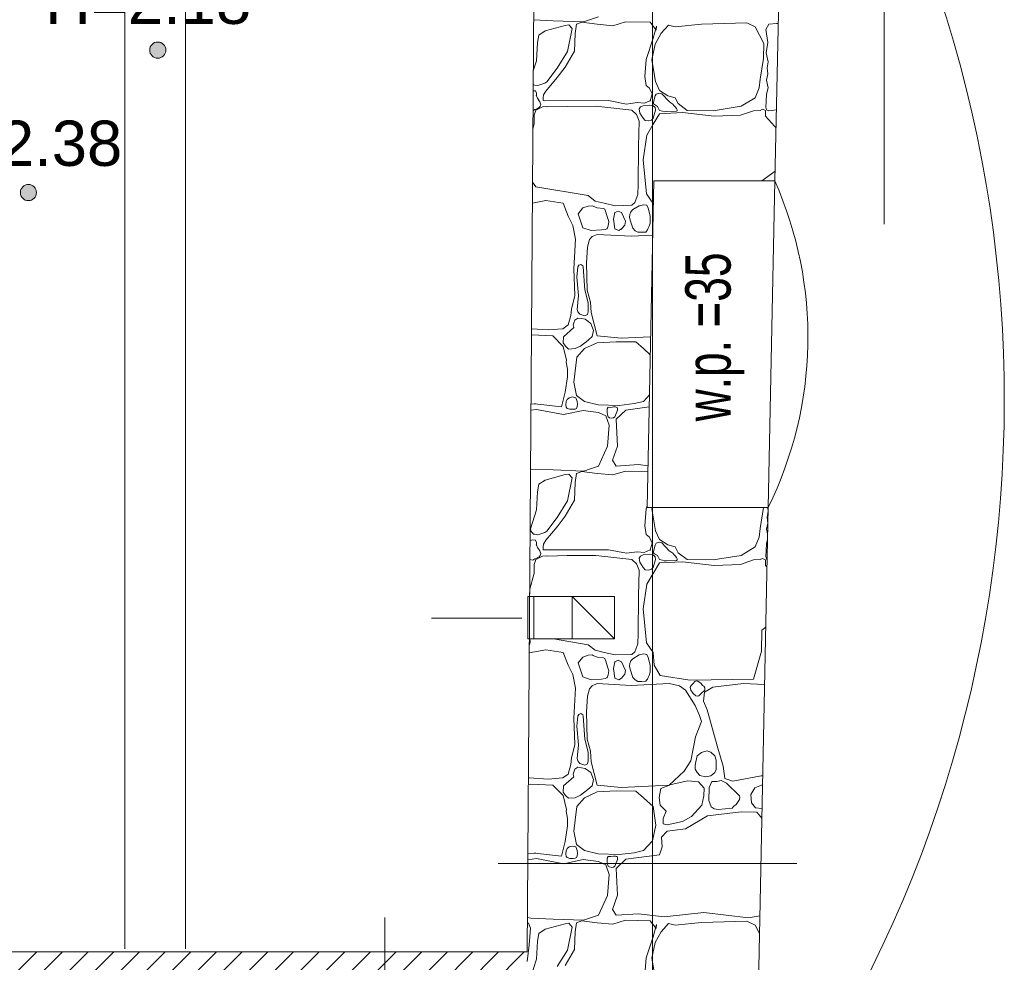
# Model space of a CAD drawing. Header units: millimetres. Extents: x -573548 to 674770, y -184010 to -47794.
# Tile 79 of 181: x 92704 to 95960, y -98193 to -95075. Entities that reach past the tile are written whole.
import ezdxf
from ezdxf.enums import TextEntityAlignment as Align

# ---------------------------------------------------------------- set-up
doc = ezdxf.new("R2010")
doc.units = ezdxf.units.MM
for name, color, linetype, lineweight in [('A.02 RZUT PIWNICY_is$0$_HATCH_Nr_pióra__18', 8, 'Continuous', 9), ('A.02 RZUT PIWNICY_is$0$A-WYSOKOSCI_Nr_pióra__7', 8, 'Continuous', 9), ('A.02 RZUT PIWNICY_is$0$DIM MALY_Nr_pióra__243', 8, 'Continuous', 9), ('A.02 RZUT PIWNICY_is$0$DIM MALY_Nr_pióra__8', 8, 'Continuous', 9), ('A.02 RZUT PIWNICY_is$0$HATCH_Nr_pióra__18', 8, 'Continuous', 9), ('A.02 RZUT PIWNICY_is$0$PARAPET_Nr_pióra__7', 8, 'Continuous', 9), ('A.02 RZUT PIWNICY_is$0$podciagi_Nr_pióra__1', 8, 'Continuous', 9), ('A.02 RZUT PIWNICY_is$0$strop_cieniej_Nr_pióra__1', 8, 'Continuous', 9), ('A.02 RZUT PIWNICY_is$0$strop_Nr_pióra__1', 8, 'Continuous', 9), ('A.02 RZUT PIWNICY_is$0$Structural - Bearing_Nr_pióra__1', 8, 'Continuous', 9), ('A.02 RZUT PIWNICY_is$0$Structural - Bearing_Nr_pióra__21', 8, 'Continuous', 9), ('A.02 RZUT PIWNICY_is$0$Structural - Grid', 8, 'Continuous', 9), ('A.02 RZUT PIWNICY_is$0$Structural - Grid_Nr_pióra__17', 8, 'Continuous', 9)]:
    doc.layers.add(name, color=color, linetype=linetype, lineweight=lineweight)
doc.styles.add('A.02 RZUT PIWNICY_is$0$STYL_AUTOMATYCZNY_1', font='arial.ttf')
doc.styles.add('A.02 RZUT PIWNICY_is$0$STYL_AUTOMATYCZNY_5', font='arial.ttf', dxfattribs={"width": 0.7})

# ---------------------------------------------------------------- blocks, each defined once
blk = doc.blocks.new('*X132')
at = {"layer": 'A.02 RZUT PIWNICY_is$0$_HATCH_Nr_pióra__18'}
for p, q in [((95188.9, -95065.8), (95138.9, -95082.3)), ((95039, -95078.1), (94974.1, -95075.6)), ((95077.8, -95093.8), (95011.7, -95111.7)), ((95138.9, -95082.3), (95039, -95078.1)), ((95090.2, -95092.2), (95077.8, -95093.8)), ((95101.9, -95104.5), (95090.2, -95092.2)), ((95115.8, -95090.1), (95111.3, -95120.2)), ((95133.2, -95083.5), (95115.8, -95090.1)), ((95183.5, -95090.1), (95133.2, -95083.5)), ((95236.4, -95095.1), (95183.5, -95090.1)), ((95277.6, -95082.3), (95236.4, -95095.1)), ((95359.4, -95083.5), (95277.6, -95082.3)), ((95379.6, -95109.5), (95359.4, -95083.5)), ((95368.9, -95136.3), (95380, -95096.3)), ((95380, -95096.3), (95379.6, -95109.5)), ((95420, -95092.6), (95396.1, -95119.8)), ((95442.3, -95098.8), (95420, -95092.6)), ((95529.4, -95089.3), (95442.3, -95098.8)), ((95678.9, -95085.6), (95529.4, -95089.3)), ((95706.5, -95098.8), (95678.9, -95085.6)), ((95735, -95153.3), (95706.5, -95098.8)), ((95751.5, -95089.7), (95741.5, -95107.2)), ((95777.5, -95087.1), (95751.5, -95089.7)), ((95782.8, -95087.7), (95777.5, -95087.1)), ((94991.1, -95125.6), (94987, -95150.8)), ((95011.7, -95111.7), (94991.1, -95125.6)), ((95085.7, -95180.5), (95101.9, -95104.5)), ((95111.3, -95120.2), (95108.8, -95178.9)), ((95396.1, -95119.8), (95376.3, -95155.7)), ((95741.5, -95107.2), (95748.2, -95150.6)), ((94987, -95150.8), (94983.7, -95210.6)), ((95346.2, -95206.5), (95368.9, -95136.3)), ((95376.3, -95155.7), (95365.1, -95207.3)), ((95733.8, -95202.8), (95735, -95153.3)), ((95748.2, -95150.6), (95742.7, -95184.8)), ((95052.2, -95235.4), (95085.7, -95180.5)), ((95108.8, -95178.9), (95078.7, -95231.7)), ((95742.7, -95184.8), (95749.4, -95214)), ((94983.7, -95210.6), (94972.9, -95244.4)), ((95078.7, -95231.7), (95052.2, -95266.4)), ((95341.2, -95263.1), (95346.2, -95206.5)), ((95365.1, -95207.3), (95376.7, -95279.6)), ((95723, -95271.7), (95733.8, -95202.8)), ((95749.4, -95214), (95746.1, -95234.2)), ((95017.2, -95280.4), (95052.2, -95235.4)), ((95345.7, -95292), (95341.2, -95263.1)), ((95748, -95254), (95744.4, -95274.7)), ((95746.1, -95234.2), (95748, -95254)), ((94972.6, -95289.7), (94973, -95290.4)), ((94973, -95290.4), (94977.7, -95291.3)), ((94977.7, -95291.3), (94986.9, -95293)), ((94986.9, -95293), (94994.5, -95290.7)), ((94994.5, -95290.7), (95010.7, -95285.1)), ((95010.7, -95285.1), (95017.2, -95280.4)), ((95052.2, -95266.4), (95013.9, -95311)), ((95357.3, -95301), (95345.7, -95292)), ((95376.7, -95279.6), (95390.7, -95308.5)), ((95719.7, -95300.6), (95723, -95271.7)), ((95744.4, -95274.7), (95750, -95300.1)), ((94980.4, -95310.1), (94972.4, -95310)), ((94983.9, -95318.3), (94980.4, -95310.1)), ((94983.3, -95326.2), (94983.9, -95318.3)), ((94986.2, -95334.4), (94983.3, -95326.2)), ((95006.4, -95323.5), (95005.5, -95334)), ((95013.9, -95311), (95006.4, -95323.5)), ((95366, -95320), (95357.3, -95301)), ((95359.4, -95342.7), (95366, -95320)), ((95375.6, -95327.1), (95370.4, -95347.7)), ((95379.3, -95320.9), (95375.6, -95327.1)), ((95389.4, -95317.3), (95379.3, -95320.9)), ((95398.1, -95320), (95389.4, -95317.3)), ((95390.7, -95308.5), (95417.6, -95326.2)), ((95422.4, -95345.5), (95398.1, -95320)), ((95417.6, -95326.2), (95442.3, -95332.8)), ((95706.5, -95332.8), (95719.7, -95300.6)), ((95744.2, -95320.7), (95742.4, -95346)), ((95750, -95300.1), (95744.2, -95320.7)), ((94994.9, -95346), (94986.2, -95334.4)), ((94992.5, -95365.5), (94995.4, -95361.1)), ((94997.4, -95356.4), (94994.9, -95346)), ((94995.4, -95361.1), (94997.4, -95356.4)), ((95005.5, -95334), (95005.4, -95342.1)), ((95005.4, -95342.1), (95009.7, -95342.7)), ((95009.7, -95342.7), (95221.1, -95342.3)), ((95084.4, -95361.7), (95020.5, -95363.4)), ((95179.8, -95361.3), (95084.4, -95361.7)), ((95298.7, -95374.5), (95179.8, -95361.3)), ((95221.1, -95342.3), (95280.9, -95353.9)), ((95280.9, -95353.9), (95316.4, -95348.9)), ((95316.4, -95348.9), (95340, -95351.4)), ((95335.8, -95359.7), (95327.3, -95363.1)), ((95356.8, -95357.5), (95335.8, -95359.7)), ((95340, -95351.4), (95359.4, -95342.7)), ((95369.3, -95359.7), (95356.8, -95357.5)), ((95375.3, -95365.3), (95369.3, -95359.7)), ((95370.4, -95347.7), (95370.7, -95352.7)), ((95370.7, -95352.7), (95373.9, -95355.6)), ((95373.9, -95355.6), (95384, -95361.7)), ((95384, -95361.7), (95390.5, -95375.1)), ((95427.5, -95349.3), (95422.4, -95345.5)), ((95434.7, -95353.9), (95427.5, -95349.3)), ((95437.2, -95358.5), (95434.7, -95353.9)), ((95442.4, -95362.9), (95437.2, -95358.5)), ((95442.3, -95332.8), (95451.8, -95352.2)), ((95451.8, -95352.2), (95481.1, -95374.9)), ((95567.8, -95375.8), (95660.3, -95361.3)), ((95660.3, -95361.3), (95706.5, -95332.8)), ((95742.4, -95346), (95741.5, -95363.7)), ((94972, -95376.1), (94977.4, -95372.1)), ((94976.1, -95391.1), (94975.6, -95419.7)), ((94980.8, -95374.5), (94976.1, -95391.1)), ((94977.4, -95372.1), (94983.3, -95370.4)), ((95003.5, -95363.1), (94980.8, -95374.5)), ((94983.3, -95370.4), (94992.5, -95365.5)), ((95015, -95362.4), (95003.5, -95363.1)), ((95020.5, -95363.4), (95015, -95362.4)), ((95314.6, -95388.6), (95298.7, -95374.5)), ((95323.1, -95410.2), (95314.6, -95388.6)), ((95327.3, -95363.1), (95322.7, -95369.7)), ((95322.7, -95369.7), (95325.6, -95383.8)), ((95325.6, -95383.8), (95335.8, -95400.9)), ((95369.3, -95400.9), (95376.8, -95374.3)), ((95390.7, -95386.1), (95369.3, -95420.4)), ((95376.8, -95374.3), (95375.3, -95365.3)), ((95390.5, -95375.1), (95399.8, -95377)), ((95465.9, -95382), (95390.7, -95386.1)), ((95399.8, -95377), (95405.4, -95379.3)), ((95405.4, -95379.3), (95413.6, -95378.8)), ((95413.6, -95378.8), (95445.9, -95377.9)), ((95446.1, -95368.2), (95442.4, -95362.9)), ((95445.9, -95377.9), (95448.3, -95375.9)), ((95448.2, -95372.7), (95446.1, -95368.2)), ((95448.3, -95375.9), (95448.2, -95372.7)), ((95570.7, -95393.9), (95465.9, -95382)), ((95481.1, -95374.9), (95567.8, -95375.8)), ((95657.8, -95391), (95570.7, -95393.9)), ((95701.2, -95376.2), (95657.8, -95391)), ((95722.9, -95374.7), (95701.2, -95376.2)), ((95730.3, -95370.9), (95722.9, -95374.7)), ((95740.9, -95375.4), (95730.3, -95370.9)), ((95740.4, -95393.9), (95740.9, -95375.4)), ((95770.9, -95426.5), (95740.4, -95393.9)), ((95741.5, -95363.7), (95744.4, -95373)), ((95744.4, -95373), (95751.5, -95376.6)), ((95751.5, -95376.6), (95776.6, -95373.5)), ((94975.6, -95419.7), (94971.5, -95435.5)), ((95320.9, -95494.4), (95323.1, -95410.2)), ((95335.8, -95400.9), (95342.6, -95408.7)), ((95342.6, -95408.7), (95353.4, -95409.8)), ((95369.3, -95420.4), (95347.8, -95456.7)), ((95353.4, -95409.8), (95363.5, -95406.6)), ((95363.5, -95406.6), (95369.3, -95400.9)), ((95775.3, -95431.9), (95770.9, -95426.5)), ((95347.8, -95456.7), (95335.8, -95538)), ((95319.6, -95619.9), (95320.9, -95494.4)), ((95335.8, -95538), (95347.4, -95650.7)), ((95728.8, -95607.8), (95772.2, -95575.7)), ((94970.3, -95611.7), (94980.8, -95627.2)), ((95318.8, -95653.5), (95319.6, -95619.9)), ((95728.8, -95608.2), (95728.8, -95607.8)), ((94980.8, -95627.2), (95154.2, -95656.7)), ((95308.8, -95679.7), (95318.8, -95653.5)), ((95347.4, -95650.7), (95368.9, -95682.5)), ((95014.3, -95673), (94969.8, -95681.2)), ((95071.2, -95682.1), (95014.3, -95673)), ((95088.2, -95724.2), (95071.2, -95682.1)), ((95154.2, -95656.7), (95177.1, -95674.9)), ((95177.1, -95674.9), (95206.8, -95681.8)), ((95206.8, -95681.8), (95243.5, -95690.1)), ((95298.7, -95688.3), (95308.8, -95679.7)), ((95337.8, -95687), (95323.2, -95690.3)), ((95348.1, -95688.4), (95337.8, -95687)), ((95368.9, -95682.5), (95369.7, -95691.2)), ((95136.5, -95697.3), (95121.2, -95716.7)), ((95121.2, -95716.7), (95136.5, -95763)), ((95154.1, -95691.3), (95136.5, -95697.3)), ((95167.4, -95690.3), (95154.1, -95691.3)), ((95170.3, -95691.6), (95167.4, -95690.3)), ((95183.5, -95697.3), (95170.3, -95691.6)), ((95205.1, -95699.8), (95183.5, -95697.3)), ((95209.1, -95701.9), (95205.1, -95699.8)), ((95213, -95711), (95209.1, -95701.9)), ((95214.5, -95718.8), (95213, -95711)), ((95219.7, -95732.3), (95214.5, -95718.8)), ((95243, -95713), (95237.6, -95734.9)), ((95253.1, -95707.6), (95243, -95713)), ((95243.5, -95690.1), (95298.7, -95688.3)), ((95264.8, -95713), (95253.1, -95707.6)), ((95278, -95741.1), (95264.8, -95713)), ((95292.6, -95718.7), (95291.3, -95727.5)), ((95295.2, -95709.8), (95292.6, -95718.7)), ((95302, -95702.7), (95295.2, -95709.8)), ((95323.2, -95690.3), (95302, -95702.7)), ((95352.3, -95698.6), (95348.1, -95688.4)), ((95355.3, -95706.3), (95352.3, -95698.6)), ((95358.8, -95725.1), (95355.3, -95706.3)), ((95103.4, -95755.1), (95088.2, -95724.2)), ((95222.3, -95742.3), (95219.7, -95732.3)), ((95220.1, -95756.3), (95222.3, -95742.3)), ((95237.6, -95734.9), (95243, -95766.7)), ((95276, -95754.3), (95278, -95741.1)), ((95291.3, -95727.5), (95292.9, -95737.4)), ((95292.9, -95737.4), (95302, -95764.6)), ((95356, -95758.2), (95359.8, -95747.3)), ((95359.8, -95747.3), (95358.8, -95725.1)), ((95112.9, -95800.5), (95103.4, -95755.1)), ((95136.5, -95763), (95164.5, -95772.5)), ((95164.5, -95772.5), (95198.4, -95770.4)), ((95184.3, -95784.8), (95167.8, -95792.3)), ((95296.6, -95791), (95184.3, -95784.8)), ((95198.4, -95770.4), (95210.3, -95768.3)), ((95210.3, -95768.3), (95216.1, -95766.1)), ((95216.1, -95766.1), (95217.8, -95763)), ((95217.8, -95763), (95220.1, -95756.3)), ((95243, -95766.7), (95256, -95772.1)), ((95256, -95772.1), (95264.8, -95766.7)), ((95264.8, -95766.7), (95276, -95754.3)), ((95302, -95764.6), (95309.7, -95772.9)), ((95309.7, -95772.9), (95318.4, -95777.6)), ((95318.4, -95777.6), (95330.8, -95777.8)), ((95330.8, -95777.8), (95344.5, -95777.5)), ((95344.5, -95777.5), (95347.3, -95774.1)), ((95347.3, -95774.1), (95350.3, -95770.1)), ((95350.3, -95770.1), (95352.3, -95764.6)), ((95352.3, -95764.6), (95356, -95758.2)), ((95106.7, -95899.2), (95112.9, -95800.5)), ((95159.2, -95802.2), (95152.1, -95827)), ((95167.8, -95792.3), (95159.2, -95802.2)), ((95367.8, -95787.5), (95296.6, -95791)), ((95152.1, -95827), (95149.3, -95879)), ((95149.3, -95879), (95151.3, -95969.4)), ((95110, -95986.7), (95106.7, -95899.2)), ((95120.4, -95892.6), (95117.3, -95926.2)), ((95123.5, -95886.8), (95120.4, -95892.6)), ((95130.1, -95884.4), (95123.5, -95886.8)), ((95136.4, -95888.6), (95130.1, -95884.4)), ((95138.1, -95892.6), (95136.4, -95888.6)), ((95143.4, -95968.3), (95138.1, -95892.6)), ((95117.3, -95926.2), (95121.9, -95987.1)), ((95154.7, -96011.7), (95143.4, -95968.3)), ((95151.3, -95969.4), (95162.5, -96009)), ((95098.9, -96031.7), (95110, -95986.7)), ((95121.9, -95987.1), (95118.3, -96033.1)), ((95154.5, -96040.8), (95154.7, -96011.7)), ((95162.5, -96009), (95164.5, -96043.3)), ((95096.8, -96053.2), (95098.9, -96031.7)), ((95118.3, -96033.1), (95120.4, -96040.8)), ((95120.4, -96040.8), (95126.5, -96049.3)), ((95151.6, -96050.1), (95154.5, -96040.8)), ((95164.5, -96043.3), (95184.3, -96120.5)), ((95088.2, -96084.1), (95096.8, -96053.2)), ((95107.3, -96077.6), (95105, -96084.6)), ((95110.3, -96068.6), (95107.3, -96077.6)), ((95120.4, -96062), (95110.3, -96068.6)), ((95132.7, -96063.5), (95120.4, -96062)), ((95126.5, -96049.3), (95143.1, -96054.5)), ((95144.4, -96065.3), (95132.7, -96063.5)), ((95143.1, -96054.5), (95151.6, -96050.1)), ((95162.8, -96079.2), (95144.4, -96065.3)), ((94966.8, -96097.4), (95022.1, -96100.6)), ((95022.1, -96100.6), (95070, -96096.9)), ((95070, -96096.9), (95088.2, -96084.1)), ((95107.3, -96092.8), (95072.7, -96123.5)), ((95105, -96084.6), (95107.3, -96092.8)), ((95171.7, -96102.5), (95162.8, -96079.2)), ((95167, -96122.6), (95171.7, -96102.5)), ((94966.7, -96117.2), (95037, -96120.5)), ((95037, -96120.5), (95071.9, -96155.5)), ((95072.7, -96123.5), (95071.7, -96143.9)), ((95129.3, -96154.4), (95153.7, -96135.6)), ((95184.3, -96143.2), (95142.2, -96162.6)), ((95153.7, -96135.6), (95167, -96122.6)), ((95184.3, -96120.5), (95263.2, -96128.7)), ((95247.1, -96139.9), (95184.3, -96143.2)), ((95311.5, -96140.3), (95247.1, -96139.9)), ((95263.2, -96128.7), (95360.9, -96123.6)), ((95337.1, -96162.6), (95311.5, -96140.3)), ((95071.7, -96143.9), (95078.8, -96154.9)), ((95071.9, -96155.5), (95082.6, -96201.2)), ((95078.8, -96154.9), (95088.8, -96164.4)), ((95088.8, -96164.4), (95111.7, -96162.6)), ((95111.7, -96162.6), (95129.3, -96154.4)), ((95142.2, -96162.6), (95117.1, -96191)), ((95359.7, -96182.8), (95337.1, -96162.6)), ((95082.6, -96201.2), (95081.8, -96207.4)), ((95081.8, -96207.4), (95085.8, -96231)), ((95117.1, -96191), (95107.1, -96273.2)), ((95085.8, -96231), (95086.1, -96255.7)), ((95086.1, -96255.7), (95078.5, -96307.2)), ((95107.1, -96273.2), (95115.8, -96317.4)), ((95078.5, -96307.2), (95066.5, -96355.4)), ((95081, -96337.8), (95080.2, -96348.4)), ((95084.9, -96331), (95081, -96337.8)), ((95091.4, -96325), (95084.9, -96331)), ((95102.5, -96322.5), (95091.4, -96325)), ((95113.6, -96325.1), (95102.5, -96322.5)), ((95115.8, -96331), (95113.6, -96325.1)), ((95115.8, -96317.4), (95142.2, -96337.6)), ((95118.4, -96337.4), (95115.8, -96331)), ((95118.7, -96346.2), (95118.4, -96337.4)), ((95142.2, -96337.6), (95187.2, -96348.3)), ((95306.1, -96344.6), (95337.1, -96337.6)), ((95337.1, -96337.6), (95356.9, -96316.1)), ((94964.9, -96366.5), (94983.3, -96363.6)), ((94978.2, -96345.3), (94965.1, -96346.4)), ((95066.5, -96355.4), (94978.2, -96345.3)), ((94983.3, -96363.6), (95072.5, -96380.9)), ((95072.5, -96380.9), (95138.1, -96367.3)), ((95080.2, -96348.4), (95081.7, -96356.6)), ((95081.7, -96356.6), (95084.9, -96360.3)), ((95084.9, -96360.3), (95093.7, -96363.3)), ((95093.7, -96363.3), (95104.2, -96363.4)), ((95104.2, -96363.4), (95111, -96362.8)), ((95111, -96362.8), (95115.8, -96360.3)), ((95115.8, -96360.3), (95117.4, -96354.7)), ((95117.4, -96354.7), (95118.7, -96346.2)), ((95138.1, -96367.3), (95188.9, -96373.5)), ((95187.2, -96348.3), (95257, -96350.4)), ((95220.8, -96356.6), (95216.9, -96362.3)), ((95216.9, -96362.3), (95217.4, -96373.4)), ((95229.7, -96357.3), (95220.8, -96356.6)), ((95238.1, -96355.5), (95229.7, -96357.3)), ((95245, -96355.7), (95238.1, -96355.5)), ((95242, -96388.3), (95251.7, -96366.8)), ((95247.1, -96356.6), (95245, -96355.7)), ((95250.5, -96357.1), (95247.1, -96356.6)), ((95278.5, -96366.1), (95247.1, -96396.6)), ((95251.5, -96361.2), (95250.5, -96357.1)), ((95251.7, -96366.8), (95251.5, -96361.2)), ((95257, -96350.4), (95306.1, -96344.6)), ((95356.1, -96355.4), (95278.5, -96366.1)), ((95188.9, -96373.5), (95213.2, -96384.6)), ((95213.2, -96384.6), (95224, -96416.4)), ((95217.4, -96373.4), (95218.2, -96382.2)), ((95218.2, -96382.2), (95220.8, -96388.3)), ((95220.8, -96388.3), (95225.2, -96391.5)), ((95225.2, -96391.5), (95232.1, -96393)), ((95232.1, -96393), (95238.3, -96392)), ((95238.3, -96392), (95242, -96388.3)), ((95247.1, -96396.6), (95250.8, -96485)), ((95224, -96416.4), (95218.6, -96485.8)), ((95218.6, -96485.8), (95188.9, -96551.4)), ((95250.8, -96485), (95234.3, -96532)), ((95234.3, -96532), (95247.1, -96551.4)), ((94965.1, -96560.9), (94963.6, -96560.6)), ((95039, -96563.8), (94965.1, -96560.9)), ((95138.9, -96567.9), (95039, -96563.8)), ((95188.9, -96551.4), (95138.9, -96567.9)), ((95247.1, -96551.4), (95321, -96546)), ((95321, -96546), (95352.2, -96550)), ((94963.3, -96593.3), (94963.4, -96593.5)), ((94963.4, -96593.5), (94963.3, -96594.9)), ((95011.7, -96597.4), (94991.1, -96611.3)), ((95077.8, -96579.5), (95011.7, -96597.4)), ((95090.2, -96577.8), (95077.8, -96579.5)), ((95085.7, -96666.2), (95101.9, -96590.2)), ((95101.9, -96590.2), (95090.2, -96577.8)), ((95115.8, -96575.8), (95111.3, -96605.9)), ((95133.2, -96569.2), (95115.8, -96575.8)), ((95183.5, -96575.8), (95133.2, -96569.2)), ((95236.4, -96580.7), (95183.5, -96575.8)), ((95277.6, -96567.9), (95236.4, -96580.7)), ((95351.8, -96569), (95277.6, -96567.9)), ((94991.1, -96611.3), (94987, -96636.5)), ((95111.3, -96605.9), (95108.8, -96664.5)), ((94987, -96636.5), (94983.7, -96696.3)), ((95108.8, -96664.5), (95078.7, -96717.4)), ((94983.7, -96696.3), (94963.7, -96758.7)), ((95052.2, -96721.1), (95085.7, -96666.2)), ((95341.2, -96748.7), (95346.2, -96692.2)), ((95346.2, -96692.2), (95349.5, -96682)), ((95366.2, -96688.2), (95365.1, -96693)), ((95365.1, -96693), (95376.7, -96765.2)), ((95723, -96757.4), (95733.8, -96688.5)), ((95733.8, -96688.5), (95733.8, -96688.2)), ((95746.8, -96688.2), (95749.2, -96698.7)), ((95017.2, -96766.1), (95052.2, -96721.1)), ((95078.7, -96717.4), (95052.2, -96752)), ((95749.1, -96701.3), (95746.1, -96719.9)), ((95746.1, -96719.9), (95748, -96739.6)), ((94963.7, -96758.7), (94965.9, -96767.5)), ((95052.2, -96752), (95013.9, -96796.6)), ((95345.7, -96777.6), (95341.2, -96748.7)), ((95719.7, -96786.3), (95723, -96757.4)), ((95748, -96739.6), (95744.4, -96760.4)), ((95744.4, -96760.4), (95747.6, -96775.2)), ((94965.9, -96767.5), (94969.3, -96771)), ((94969.3, -96771), (94973, -96776)), ((94973, -96776), (94977.7, -96776.9)), ((94977.7, -96776.9), (94986.9, -96778.7)), ((94986.9, -96778.7), (94994.5, -96776.4)), ((94994.5, -96776.4), (95010.7, -96770.7)), ((95010.7, -96770.7), (95017.2, -96766.1)), ((95357.3, -96786.7), (95345.7, -96777.6)), ((95366, -96805.7), (95357.3, -96786.7)), ((95376.7, -96765.2), (95390.7, -96794.1)), ((95390.7, -96794.1), (95417.6, -96811.9)), ((95706.5, -96818.5), (95719.7, -96786.3)), ((94969.4, -96795.6), (94961.9, -96798.8)), ((94980.4, -96795.8), (94969.4, -96795.6)), ((94983.9, -96803.9), (94980.4, -96795.8)), ((94983.3, -96811.9), (94983.9, -96803.9)), ((94986.2, -96820.1), (94983.3, -96811.9)), ((94994.9, -96831.7), (94986.2, -96820.1)), ((95005.5, -96819.6), (95005.4, -96827.8)), ((95006.4, -96809.2), (95005.5, -96819.6)), ((95013.9, -96796.6), (95006.4, -96809.2)), ((95359.4, -96828.4), (95366, -96805.7)), ((95375.6, -96812.8), (95370.4, -96833.3)), ((95379.3, -96806.5), (95375.6, -96812.8)), ((95389.4, -96803), (95379.3, -96806.5)), ((95398.1, -96805.6), (95389.4, -96803)), ((95422.4, -96831.2), (95398.1, -96805.6)), ((95417.6, -96811.9), (95442.3, -96818.5)), ((95442.3, -96818.5), (95451.8, -96837.9)), ((95660.3, -96847), (95706.5, -96818.5)), ((95744.2, -96806.4), (95742.4, -96831.6)), ((95747.2, -96795.6), (95744.2, -96806.4)), ((94970.8, -96862.6), (94977.4, -96857.8)), ((94977.4, -96857.8), (94983.3, -96856.1)), ((95003.5, -96848.7), (94980.8, -96860.2)), ((94983.3, -96856.1), (94992.5, -96851.1)), ((94992.5, -96851.1), (94995.4, -96846.8)), ((94997.4, -96842), (94994.9, -96831.7)), ((94995.4, -96846.8), (94997.4, -96842)), ((95015, -96848.1), (95003.5, -96848.7)), ((95005.4, -96827.8), (95009.7, -96828.4)), ((95009.7, -96828.4), (95221.1, -96828)), ((95020.5, -96849), (95015, -96848.1)), ((95084.4, -96847.4), (95020.5, -96849)), ((95179.8, -96847), (95084.4, -96847.4)), ((95298.7, -96860.2), (95179.8, -96847)), ((95221.1, -96828), (95280.9, -96839.5)), ((95280.9, -96839.5), (95316.4, -96834.6)), ((95316.4, -96834.6), (95340, -96837.1)), ((95327.3, -96848.7), (95322.7, -96855.4)), ((95322.7, -96855.4), (95325.6, -96869.5)), ((95335.8, -96845.3), (95327.3, -96848.7)), ((95356.8, -96843.1), (95335.8, -96845.3)), ((95340, -96837.1), (95359.4, -96828.4)), ((95369.3, -96845.3), (95356.8, -96843.1)), ((95375.3, -96851), (95369.3, -96845.3)), ((95370.4, -96833.3), (95370.7, -96838.4)), ((95370.7, -96838.4), (95373.9, -96841.3)), ((95373.9, -96841.3), (95384, -96847.4)), ((95376.8, -96860), (95375.3, -96851)), ((95384, -96847.4), (95390.5, -96860.7)), ((95427.5, -96835), (95422.4, -96831.2)), ((95434.7, -96839.6), (95427.5, -96835)), ((95437.2, -96844.2), (95434.7, -96839.6)), ((95442.4, -96848.6), (95437.2, -96844.2)), ((95446.1, -96853.9), (95442.4, -96848.6)), ((95448.2, -96858.4), (95446.1, -96853.9)), ((95448.3, -96861.6), (95448.2, -96858.4)), ((95451.8, -96837.9), (95481.1, -96860.6)), ((95567.8, -96861.4), (95660.3, -96847)), ((95730.3, -96856.6), (95722.9, -96860.4)), ((95740.9, -96861.1), (95730.3, -96856.6)), ((95742.4, -96831.6), (95741.5, -96849.4)), ((95741.5, -96849.4), (95744.4, -96858.6)), ((95744.4, -96858.6), (95745.9, -96859.4)), ((94961.4, -96860.6), (94970.8, -96862.6)), ((94976.1, -96876.8), (94975.6, -96905.3)), ((94980.8, -96860.2), (94976.1, -96876.8)), ((95314.6, -96874.2), (95298.7, -96860.2)), ((95323.1, -96895.9), (95314.6, -96874.2)), ((95325.6, -96869.5), (95335.8, -96886.6)), ((95335.8, -96886.6), (95342.6, -96894.3)), ((95353.4, -96895.5), (95363.5, -96892.2)), ((95363.5, -96892.2), (95369.3, -96886.6)), ((95369.3, -96886.6), (95376.8, -96860)), ((95390.7, -96871.7), (95369.3, -96906)), ((95390.5, -96860.7), (95399.8, -96862.7)), ((95465.9, -96867.6), (95390.7, -96871.7)), ((95399.8, -96862.7), (95405.4, -96864.9)), ((95405.4, -96864.9), (95413.6, -96864.4)), ((95413.6, -96864.4), (95445.9, -96863.5)), ((95445.9, -96863.5), (95448.3, -96861.6)), ((95570.7, -96879.6), (95465.9, -96867.6)), ((95481.1, -96860.6), (95567.8, -96861.4)), ((95657.8, -96876.7), (95570.7, -96879.6)), ((95701.2, -96861.8), (95657.8, -96876.7)), ((95722.9, -96860.4), (95701.2, -96861.8)), ((95740.4, -96879.6), (95740.9, -96861.1)), ((95745.4, -96884.9), (95740.4, -96879.6)), ((94975.6, -96905.3), (94961.9, -96958.8)), ((95320.9, -96980), (95323.1, -96895.9)), ((95342.6, -96894.3), (95353.4, -96895.5)), ((95369.3, -96906), (95347.8, -96942.3)), ((95347.8, -96942.3), (95335.8, -97023.7)), ((94961.9, -96958.8), (94960.6, -96978.7)), ((95319.6, -97105.6), (95320.9, -96980)), ((95335.8, -97023.7), (95347.4, -97136.3)), ((95728.8, -97093.4), (95741.3, -97084.2)), ((95318.8, -97139.2), (95319.6, -97105.6)), ((95727.2, -97163.2), (95728.8, -97093.4)), ((94959.4, -97142.6), (94961.8, -97139)), ((94962.9, -97131.2), (94961.6, -97122.9)), ((94961.8, -97139), (94962.9, -97131.2)), ((95039.9, -97122.9), (95154.2, -97142.3)), ((95154.2, -97142.3), (95177.1, -97160.5)), ((95308.8, -97165.4), (95318.8, -97139.2)), ((95347.4, -97136.3), (95368.9, -97168.1)), ((95014.3, -97158.6), (94959.3, -97168.9)), ((95071.2, -97167.7), (95014.3, -97158.6)), ((95088.2, -97209.8), (95071.2, -97167.7)), ((95136.5, -97183), (95121.2, -97202.4)), ((95154.1, -97177), (95136.5, -97183)), ((95167.4, -97176), (95154.1, -97177)), ((95170.3, -97177.3), (95167.4, -97176)), ((95183.5, -97183), (95170.3, -97177.3)), ((95177.1, -97160.5), (95206.8, -97167.4)), ((95205.1, -97185.5), (95183.5, -97183)), ((95209.1, -97187.5), (95205.1, -97185.5)), ((95206.8, -97167.4), (95243.5, -97175.7)), ((95243.5, -97175.7), (95298.7, -97173.9)), ((95298.7, -97173.9), (95308.8, -97165.4)), ((95323.2, -97175.9), (95302, -97188.4)), ((95337.8, -97172.6), (95323.2, -97175.9)), ((95348.1, -97174.1), (95337.8, -97172.6)), ((95352.3, -97184.2), (95348.1, -97174.1)), ((95355.3, -97192), (95352.3, -97184.2)), ((95368.9, -97168.1), (95373, -97209.8)), ((95701.2, -97255.6), (95727.2, -97163.2)), ((95103.4, -97240.8), (95088.2, -97209.8)), ((95121.2, -97202.4), (95136.5, -97248.6)), ((95213, -97196.7), (95209.1, -97187.5)), ((95214.5, -97204.5), (95213, -97196.7)), ((95219.7, -97218), (95214.5, -97204.5)), ((95222.3, -97228), (95219.7, -97218)), ((95243, -97198.7), (95237.6, -97220.6)), ((95253.1, -97193.3), (95243, -97198.7)), ((95264.8, -97198.7), (95253.1, -97193.3)), ((95278, -97226.8), (95264.8, -97198.7)), ((95292.6, -97204.4), (95291.3, -97213.2)), ((95291.3, -97213.2), (95292.9, -97223)), ((95295.2, -97195.5), (95292.6, -97204.4)), ((95302, -97188.4), (95295.2, -97195.5)), ((95358.8, -97210.8), (95355.3, -97192)), ((95359.8, -97233), (95358.8, -97210.8)), ((95373, -97209.8), (95392.4, -97243.7)), ((95112.9, -97286.2), (95103.4, -97240.8)), ((95136.5, -97248.6), (95164.5, -97258.1)), ((95216.1, -97251.7), (95217.8, -97248.6)), ((95217.8, -97248.6), (95220.1, -97242)), ((95220.1, -97242), (95222.3, -97228)), ((95237.6, -97220.6), (95243, -97252.3)), ((95264.8, -97252.3), (95276, -97240)), ((95276, -97240), (95278, -97226.8)), ((95292.9, -97223), (95302, -97250.3)), ((95302, -97250.3), (95309.7, -97258.6)), ((95350.3, -97255.8), (95352.3, -97250.3)), ((95352.3, -97250.3), (95356, -97243.9)), ((95356, -97243.9), (95359.8, -97233)), ((95392.4, -97243.7), (95491, -97258.9)), ((95167.8, -97277.9), (95159.2, -97287.8)), ((95164.5, -97258.1), (95198.4, -97256.1)), ((95184.3, -97270.5), (95167.8, -97277.9)), ((95296.6, -97276.7), (95184.3, -97270.5)), ((95198.4, -97256.1), (95210.3, -97254)), ((95210.3, -97254), (95216.1, -97251.7)), ((95243, -97252.3), (95256, -97257.8)), ((95256, -97257.8), (95264.8, -97252.3)), ((95422.4, -97270.5), (95296.6, -97276.7)), ((95309.7, -97258.6), (95318.4, -97263.3)), ((95318.4, -97263.3), (95330.8, -97263.4)), ((95330.8, -97263.4), (95344.5, -97263.1)), ((95344.5, -97263.1), (95347.3, -97259.8)), ((95347.3, -97259.8), (95350.3, -97255.8)), ((95456.8, -97277.9), (95422.4, -97270.5)), ((95475.8, -97292.8), (95456.8, -97277.9)), ((95491, -97258.9), (95701.2, -97255.6)), ((95495, -97276.6), (95491.5, -97282.1)), ((95491.5, -97282.1), (95493.3, -97292.5)), ((95501, -97270.5), (95495, -97276.6)), ((95506.5, -97263.4), (95501, -97270.5)), ((95511.8, -97261.2), (95506.5, -97263.4)), ((95517.1, -97262.3), (95511.8, -97261.2)), ((95527.8, -97270.5), (95517.1, -97262.3)), ((95532.4, -97277), (95527.8, -97270.5)), ((95537.3, -97279.6), (95532.4, -97277)), ((95540.4, -97284.9), (95537.3, -97279.6)), ((95566.2, -97282.5), (95538.5, -97299)), ((95668.1, -97270.5), (95566.2, -97282.5)), ((95737.4, -97274), (95668.1, -97270.5)), ((95106.7, -97384.9), (95112.9, -97286.2)), ((95152.1, -97312.6), (95149.3, -97364.6)), ((95159.2, -97287.8), (95152.1, -97312.6)), ((95508.4, -97342.7), (95475.8, -97292.8)), ((95493.3, -97292.5), (95501, -97303.5)), ((95501, -97303.5), (95510.3, -97310.9)), ((95510.3, -97310.9), (95515, -97312.3)), ((95515, -97312.3), (95519.9, -97310.8)), ((95519.9, -97310.8), (95523.3, -97307.3)), ((95523.3, -97307.3), (95527.8, -97303.5)), ((95527.8, -97303.5), (95539.6, -97292.1)), ((95538.5, -97299), (95535.6, -97328.3)), ((95539.6, -97292.1), (95540.4, -97284.9)), ((95522.8, -97376.6), (95508.4, -97342.7)), ((95535.6, -97328.3), (95547.4, -97357.6)), ((95120.4, -97378.3), (95117.3, -97411.9)), ((95123.5, -97372.4), (95120.4, -97378.3)), ((95130.1, -97370), (95123.5, -97372.4)), ((95136.4, -97374.2), (95130.1, -97370)), ((95138.1, -97378.3), (95136.4, -97374.2)), ((95143.4, -97454), (95138.1, -97378.3)), ((95149.3, -97364.6), (95151.3, -97455)), ((95528.6, -97396.4), (95522.8, -97376.6)), ((95547.4, -97357.6), (95583.1, -97483.9)), ((95110, -97472.4), (95106.7, -97384.9)), ((95117.3, -97411.9), (95121.9, -97472.7)), ((95509.6, -97447.2), (95528.6, -97396.4)), ((95098.9, -97517.4), (95110, -97472.4)), ((95121.9, -97472.7), (95118.3, -97518.7)), ((95154.7, -97497.4), (95143.4, -97454)), ((95151.3, -97455), (95162.5, -97494.7)), ((95493.9, -97526.4), (95509.6, -97447.2)), ((95154.5, -97526.4), (95154.7, -97497.4)), ((95162.5, -97494.7), (95164.5, -97528.9)), ((95514.8, -97510), (95510.1, -97529.5)), ((95529.4, -97498.1), (95514.8, -97510)), ((95546.4, -97493.2), (95529.4, -97498.1)), ((95560.2, -97497.4), (95546.4, -97493.2)), ((95573.5, -97510), (95560.2, -97497.4)), ((95577.3, -97524.4), (95573.5, -97510)), ((95583.1, -97483.9), (95600.4, -97543.4)), ((95088.2, -97569.8), (95096.8, -97538.8)), ((95096.8, -97538.8), (95098.9, -97517.4)), ((95118.3, -97518.7), (95120.4, -97526.4)), ((95120.4, -97526.4), (95126.5, -97535)), ((95126.5, -97535), (95143.1, -97540.1)), ((95143.1, -97540.1), (95151.6, -97535.8)), ((95151.6, -97535.8), (95154.5, -97526.4)), ((95164.5, -97528.9), (95184.3, -97606.1)), ((95471.6, -97559.9), (95493.9, -97526.4)), ((95508.2, -97541.6), (95508, -97554)), ((95510.1, -97529.5), (95508.2, -97541.6)), ((95577.8, -97540), (95577.3, -97524.4)), ((95577.9, -97555), (95577.8, -97540)), ((95600.4, -97543.4), (95606.2, -97584.2)), ((95070, -97582.6), (95088.2, -97569.8)), ((95107.3, -97563.2), (95105, -97570.3)), ((95105, -97570.3), (95107.3, -97578.5)), ((95110.3, -97554.2), (95107.3, -97563.2)), ((95120.4, -97547.6), (95110.3, -97554.2)), ((95132.7, -97549.1), (95120.4, -97547.6)), ((95144.4, -97551), (95132.7, -97549.1)), ((95162.8, -97564.8), (95144.4, -97551)), ((95171.7, -97588.2), (95162.8, -97564.8)), ((95422.4, -97606.1), (95471.6, -97559.9)), ((95508, -97554), (95514.8, -97565.2)), ((95514.8, -97565.2), (95523.5, -97574.6)), ((95523.5, -97574.6), (95542.1, -97579.2)), ((95542.1, -97579.2), (95559.8, -97575.8)), ((95559.8, -97575.8), (95573.5, -97565.2)), ((95573.5, -97565.2), (95577.9, -97555)), ((95632.2, -97592.9), (95726.3, -97575.6)), ((95726.3, -97575.6), (95731.3, -97575.7)), ((94956.2, -97604.2), (94965.1, -97602.8)), ((94956.3, -97581.5), (94959.4, -97582.6)), ((94959.4, -97582.6), (95022.1, -97586.3)), ((94965.1, -97602.8), (95037, -97606.1)), ((95022.1, -97586.3), (95070, -97582.6)), ((95037, -97606.1), (95071.9, -97641.2)), ((95107.3, -97578.5), (95072.7, -97609.2)), ((95153.7, -97621.3), (95167, -97608.3)), ((95167, -97608.3), (95171.7, -97588.2)), ((95184.3, -97606.1), (95263.2, -97614.4)), ((95263.2, -97614.4), (95422.4, -97606.1)), ((95429.1, -97604), (95394.9, -97617.7)), ((95484, -97592.5), (95429.1, -97604)), ((95519.1, -97595.4), (95484, -97592.5)), ((95537.7, -97616.8), (95519.1, -97595.4)), ((95563.7, -97594.1), (95554.4, -97614.8)), ((95579.9, -97594.7), (95563.7, -97594.1)), ((95594.3, -97591), (95579.9, -97594.7)), ((95611.6, -97599.5), (95594.3, -97591)), ((95606.2, -97584.2), (95632.2, -97592.9)), ((95654.5, -97642.4), (95611.6, -97599.5)), ((95727.2, -97606.5), (95705.7, -97615.6)), ((95730.6, -97606.4), (95727.2, -97606.5)), ((95072.7, -97609.2), (95071.7, -97629.5)), ((95071.7, -97629.5), (95078.8, -97640.5)), ((95071.9, -97641.2), (95082.6, -97686.8)), ((95078.8, -97640.5), (95088.8, -97650)), ((95111.7, -97648.2), (95129.3, -97640.1)), ((95129.3, -97640.1), (95153.7, -97621.3)), ((95184.3, -97628.8), (95142.2, -97648.2)), ((95247.1, -97625.5), (95184.3, -97628.8)), ((95311.5, -97625.9), (95247.1, -97625.5)), ((95337.1, -97648.2), (95311.5, -97625.9)), ((95394.9, -97617.7), (95388.6, -97647.6)), ((95537.3, -97641.6), (95537.7, -97616.8)), ((95554.4, -97614.8), (95553.8, -97657.3)), ((95705.7, -97615.6), (95691.9, -97637.9)), ((95691.9, -97637.9), (95694.6, -97664.7)), ((95088.8, -97650), (95111.7, -97648.2)), ((95142.2, -97648.2), (95117.1, -97676.7)), ((95369.3, -97677.1), (95337.1, -97648.2)), ((95388.6, -97647.6), (95392, -97672.6)), ((95392, -97672.6), (95412.6, -97692.8)), ((95496, -97710.1), (95530.1, -97672.3)), ((95530.1, -97672.3), (95537.3, -97641.6)), ((95553.8, -97657.3), (95561.3, -97678.1)), ((95636.4, -97676.3), (95643.4, -97670.1)), ((95643.4, -97670.1), (95650.3, -97660.8)), ((95650.3, -97660.8), (95655.1, -97653.8)), ((95656.1, -97646.8), (95654.5, -97642.4)), ((95655.1, -97653.8), (95656.1, -97646.8)), ((95694.6, -97664.7), (95707.8, -97681.7)), ((95082.6, -97686.8), (95081.8, -97693.1)), ((95081.8, -97693.1), (95085.8, -97716.6)), ((95117.1, -97676.7), (95107.1, -97758.8)), ((95377.9, -97738.6), (95369.3, -97677.1)), ((95412.6, -97692.8), (95402.3, -97717.2)), ((95660.7, -97695.3), (95548.4, -97707.7)), ((95561.3, -97678.1), (95570.9, -97685.1)), ((95570.9, -97685.1), (95583.9, -97687.4)), ((95583.9, -97687.4), (95630.2, -97683)), ((95630.2, -97683), (95636.5, -97676)), ((95712.3, -97696.1), (95660.7, -97695.3)), ((95707.8, -97681.7), (95729, -97683.8)), ((95728.4, -97715.6), (95712.3, -97696.1)), ((95085.8, -97716.6), (95086.1, -97741.3)), ((95366.8, -97791), (95377.9, -97738.6)), ((95402.3, -97717.2), (95402.7, -97734.5)), ((95402.7, -97734.5), (95415.9, -97738.2)), ((95415.9, -97738.2), (95466.3, -97727.1)), ((95466.3, -97727.1), (95496, -97710.1)), ((95548.4, -97707.7), (95476.2, -97751.4)), ((95086.1, -97741.3), (95078.5, -97792.8)), ((95107.1, -97758.8), (95115.8, -97803)), ((95415.9, -97758.4), (95396.5, -97778.2)), ((95476.2, -97751.4), (95415.9, -97758.4)), ((95078.5, -97792.8), (95066.5, -97841.1)), ((95115.8, -97803), (95142.2, -97823.2)), ((95337.1, -97823.2), (95366.8, -97791)), ((95396.5, -97778.2), (95399.4, -97810.4)), ((94978.2, -97831), (94954.6, -97833)), ((95066.5, -97841.1), (94978.2, -97831)), ((95081, -97823.5), (95080.2, -97834.1)), ((95080.2, -97834.1), (95081.7, -97842.3)), ((95084.9, -97816.6), (95081, -97823.5)), ((95091.4, -97810.6), (95084.9, -97816.6)), ((95102.5, -97808.2), (95091.4, -97810.6)), ((95113.6, -97810.7), (95102.5, -97808.2)), ((95115.8, -97816.6), (95113.6, -97810.7)), ((95118.4, -97823), (95115.8, -97816.6)), ((95117.4, -97840.4), (95118.7, -97831.9)), ((95118.7, -97831.9), (95118.4, -97823)), ((95142.2, -97823.2), (95187.2, -97834)), ((95187.2, -97834), (95257, -97836)), ((95257, -97836), (95306.1, -97830.3)), ((95389.9, -97836.5), (95278.5, -97851.7)), ((95306.1, -97830.3), (95337.1, -97823.2)), ((95399.4, -97810.4), (95389.9, -97836.5)), ((94954.4, -97853.8), (94983.3, -97849.3)), ((94983.3, -97849.3), (95072.5, -97866.6)), ((95072.5, -97866.6), (95138.1, -97853)), ((95081.7, -97842.3), (95084.9, -97845.9)), ((95084.9, -97845.9), (95093.7, -97849)), ((95093.7, -97849), (95104.2, -97849.1)), ((95104.2, -97849.1), (95111, -97848.4)), ((95111, -97848.4), (95115.8, -97845.9)), ((95115.8, -97845.9), (95117.4, -97840.4)), ((95138.1, -97853), (95188.9, -97859.2)), ((95188.9, -97859.2), (95213.2, -97870.3)), ((95220.8, -97842.3), (95216.9, -97848)), ((95216.9, -97848), (95217.4, -97859)), ((95217.4, -97859), (95218.2, -97867.8)), ((95218.2, -97867.8), (95220.8, -97874)), ((95229.7, -97843), (95220.8, -97842.3)), ((95238.1, -97841.2), (95229.7, -97843)), ((95245, -97841.4), (95238.1, -97841.2)), ((95242, -97874), (95251.7, -97852.5)), ((95247.1, -97842.3), (95245, -97841.4)), ((95250.5, -97842.7), (95247.1, -97842.3)), ((95278.5, -97851.7), (95247.1, -97882.3)), ((95251.5, -97846.8), (95250.5, -97842.7)), ((95251.7, -97852.5), (95251.5, -97846.8)), ((95213.2, -97870.3), (95224, -97902.1)), ((95220.8, -97874), (95225.2, -97877.2)), ((95225.2, -97877.2), (95232.1, -97878.6)), ((95232.1, -97878.6), (95238.3, -97877.7)), ((95238.3, -97877.7), (95242, -97874)), ((95247.1, -97882.3), (95250.8, -97970.6)), ((95224, -97902.1), (95218.6, -97971.4)), ((95218.6, -97971.4), (95188.9, -98037.1)), ((95250.8, -97970.6), (95234.3, -98017.7)), ((95234.3, -98017.7), (95247.1, -98037.1)), ((95247.1, -98037.1), (95321, -98031.7)), ((95321, -98031.7), (95406, -98042.4)), ((95406, -98042.4), (95536.5, -98027.6)), ((95536.5, -98027.6), (95684.2, -98045.3)), ((94952.9, -98062.6), (94956.8, -98062.7)), ((94965.1, -98046.6), (94953.1, -98044)), ((94956.8, -98062.7), (94963.4, -98079.2)), ((95039, -98049.5), (94965.1, -98046.6)), ((95138.9, -98053.6), (95039, -98049.5)), ((95090.2, -98063.5), (95077.8, -98065.1)), ((95101.9, -98075.9), (95090.2, -98063.5)), ((95115.8, -98061.4), (95111.3, -98091.6)), ((95133.2, -98054.8), (95115.8, -98061.4)), ((95183.5, -98061.4), (95133.2, -98054.8)), ((95188.9, -98037.1), (95138.9, -98053.6)), ((95236.4, -98066.4), (95183.5, -98061.4)), ((95277.6, -98053.6), (95236.4, -98066.4)), ((95359.4, -98054.8), (95277.6, -98053.6)), ((95379.6, -98080.8), (95359.4, -98054.8)), ((95420, -98063.9), (95396.1, -98091.2)), ((95442.3, -98070.1), (95420, -98063.9)), ((95529.4, -98060.6), (95442.3, -98070.1)), ((95678.9, -98056.9), (95529.4, -98060.6)), ((95706.5, -98070.1), (95678.9, -98056.9)), ((95684.2, -98045.3), (95721.8, -98038.7)), ((94963.4, -98079.2), (94959.7, -98134.9)), ((94991.1, -98096.9), (94987, -98122.1)), ((95011.7, -98083), (94991.1, -98096.9)), ((95077.8, -98065.1), (95011.7, -98083)), ((95085.7, -98151.8), (95101.9, -98075.9)), ((95111.3, -98091.6), (95108.8, -98150.2)), ((95368.9, -98107.7), (95380, -98067.6)), ((95396.1, -98091.2), (95376.3, -98127.1)), ((95380, -98067.6), (95379.6, -98080.8)), ((95720.6, -98097), (95706.5, -98070.1)), ((94987, -98122.1), (94983.7, -98182)), ((95346.2, -98177.8), (95368.9, -98107.7)), ((95376.3, -98127.1), (95365.1, -98178.7)), ((94959.7, -98134.9), (94952.3, -98190)), ((95052.2, -98206.7), (95085.7, -98151.8)), ((95108.8, -98150.2), (95078.7, -98203)), ((94983.7, -98182), (94963.7, -98244.3)), ((95341.2, -98234.4), (95346.2, -98177.8)), ((95365.1, -98178.7), (95376.7, -98250.9))]:
    blk.add_line(p, q, dxfattribs=at)
for p in [(94983.3, -95326.2), (95359.4, -95342.7), (95243, -95713), (95264.8, -95766.7), (94978.2, -96345.3), (94983.3, -96811.9), (95359.4, -96828.4), (95243, -97198.7), (95264.8, -97252.3), (95527.8, -97303.5), (94978.2, -97831)]:
    blk.add_point(p, dxfattribs=at)
blk = doc.blocks.new('A.02 RZUT PIWNICY_is$0$Wypełnienie_27_1')
at = {"layer": 'A.02 RZUT PIWNICY_is$0$_HATCH_Nr_pióra__18'}
blk.add_blockref('*X132', (0, 0), dxfattribs=at)
blk = doc.blocks.new('A.02 RZUT PIWNICY_is$0$Standardowy znacznik osi')
at = {"layer": 'A.02 RZUT PIWNICY_is$0$Structural - Grid_Nr_pióra__17'}
blk.add_line((1000, 0), (17855.4, 0), dxfattribs=at)
at = {"layer": 'A.02 RZUT PIWNICY_is$0$Structural - Grid_Nr_pióra__17', "style": 'A.02 RZUT PIWNICY_is$0$STYL_AUTOMATYCZNY_1'}
for tag, p in [('AC_MarkerText_1_0', (5, -80)), ('AC_MarkerText_1_1', (19360.4, -80))]:
    blk.add_attdef(tag, text='', height=350, rotation=270, dxfattribs=at).set_placement(p, align=Align.TOP_CENTER)
blk = doc.blocks.new('A.02 RZUT PIWNICY_is')
at = {"layer": 'A.02 RZUT PIWNICY_is$0$A-WYSOKOSCI_Nr_pióra__7'}
for points in [[(93757.8, -95175.4, 1), (93704.4, -95175.4, 1)], [(93330.1, -95646.6, 1), (93276.7, -95646.6, 1)]]:
    blk.add_hatch(color=256, dxfattribs=at).paths.add_polyline_path(points)
at = {"layer": 'A.02 RZUT PIWNICY_is$0$HATCH_Nr_pióra__18'}
h = blk.add_hatch(dxfattribs=at)
h.set_pattern_fill('Common_Brick_0001', color=256, style=0, pattern_type=2)
h.set_pattern_definition([(45, (0, 0), (-42.426407, 42.426407), [])])
h.paths.add_polyline_path([(90073.4, -98148.1), (90073.4, -98428.1), (89933.4, -98428.1), (89933.4, -98161.4), (89933.4, -98148.1), (89372.3, -98148.1), (89357.3, -98658.1), (89457.3, -98658.1), (89457.3, -98766.1), (90367.3, -98766.1), (90367.3, -98668.1), (94952.3, -98668.1), (94952.3, -98158.1), (90332.4, -98158.1), (90332.4, -97048.1), (90202.4, -97048.1), (90202.4, -98148.1)])
at = {"layer": 'A.02 RZUT PIWNICY_is$0$A-WYSOKOSCI_Nr_pióra__7'}
for centre in [(93731.1, -95175.4), (93303.4, -95646.6)]:
    blk.add_circle(centre, 26.7, dxfattribs=at)
at = {"layer": 'A.02 RZUT PIWNICY_is$0$DIM MALY_Nr_pióra__243'}
blk.add_line((96132.7, -94138.2), (96132.7, -95750.6), dxfattribs=at)
at = {"layer": 'A.02 RZUT PIWNICY_is$0$DIM MALY_Nr_pióra__8'}
for p, q in [((94856.5, -97865.2), (95844, -97865.2)), ((94482.4, -98043.8), (94482.4, -101105.4))]:
    blk.add_line(p, q, dxfattribs=at)
at = {"layer": 'A.02 RZUT PIWNICY_is$0$podciagi_Nr_pióra__1'}
blk.add_line((95771.5, -95608.2), (95749.4, -96688.2), dxfattribs=at)
at = {"layer": 'A.02 RZUT PIWNICY_is$0$strop_cieniej_Nr_pióra__1'}
for p, q in [((93622.4, -98148.1), (93622.4, -93557.8)), ((93822.4, -98148.1), (93822.4, -93557.8))]:
    blk.add_line(p, q, dxfattribs=at)
at = {"layer": 'A.02 RZUT PIWNICY_is$0$strop_Nr_pióra__1'}
for centre, radius, start, end in [((92275.6, -96331), 4254.7, 323.7603, 33.8957), ((94608, -96124.6), 1272.9, 333.7211, 23.9349)]:
    blk.add_arc(centre, radius, start, end, dxfattribs=at)
at = {"layer": 'A.02 RZUT PIWNICY_is$0$Structural - Bearing_Nr_pióra__1'}
for q in [(95241.7, -97122.9), (95101.7, -97122.9)]:
    blk.add_line((95101.7, -96982.9), q, dxfattribs=at)
blk.add_lwpolyline([(94955.1, -97122.9), (94975.1, -97122.9), (94975.1, -96982.9), (94955.1, -96982.9)], close=True, dxfattribs=at)
blk.add_lwpolyline([(94934.4, -97054.6), (94783.7, -97054.6), (94636, -97054.6)], dxfattribs=at)
at = {"layer": 'A.02 RZUT PIWNICY_is$0$Structural - Bearing_Nr_pióra__21'}
for p, q in [((94952.3, -98158.1), (94982.4, -93907.8)), ((95771.5, -95608.2), (95807.3, -93958.2)), ((95349.3, -96688.2), (95371.4, -95608.2)), ((95771.5, -95608.2), (95371.4, -95608.2)), ((95749.4, -96688.2), (95349.3, -96688.2)), ((95705.3, -98846.2), (95749.4, -96688.2)), ((95241.7, -96982.9), (94961.7, -96982.9)), ((95241.7, -97122.9), (95241.7, -96982.9)), ((94961.7, -97122.9), (95241.7, -97122.9)), ((95241.7, -97122.9), (94961.7, -97122.9)), ((94952.3, -98158.1), (90332.4, -98158.1))]:
    blk.add_line(p, q, dxfattribs=at)
at = {"layer": 'A.02 RZUT PIWNICY_is$0$_HATCH_Nr_pióra__18'}
blk.add_blockref('A.02 RZUT PIWNICY_is$0$Wypełnienie_27_1', (0, 0), dxfattribs=at)
at = {"layer": 'A.02 RZUT PIWNICY_is$0$Structural - Grid', "zscale": 1000, "rotation": 90}
blk.add_blockref('A.02 RZUT PIWNICY_is$0$Standardowy znacznik osi', (95367.3, -108395.1), dxfattribs=at)
at = {"layer": 'A.02 RZUT PIWNICY_is$0$A-WYSOKOSCI_Nr_pióra__7', "char_height": 150, "attachment_point": 5, "style": 'A.02 RZUT PIWNICY_is$0$STYL_AUTOMATYCZNY_1'}
for s, insert in [('\\A1;{\\pqc;\\fArial|b0|i0|c238|p0;\\W1.000000;H=2.18}', (93699.2, -95015)), ('\\A1;{\\pqc;\\fArial|b0|i0|c238|p0;\\W1.000000;Hp=2.38}', (93214.6, -95506.1))]:
    blk.add_mtext(s, dxfattribs=dict(at, insert=insert))
at = {"layer": 'A.02 RZUT PIWNICY_is$0$PARAPET_Nr_pióra__7', "insert": (95573, -96123.9), "char_height": 150, "attachment_point": 5, "rotation": 90, "style": 'A.02 RZUT PIWNICY_is$0$STYL_AUTOMATYCZNY_5'}
blk.add_mtext('\\A1;{\\pqc;\\fArial|b0|i0|c238|p0;\\W0.700000;w.p. =35}', dxfattribs=at)

msp = doc.modelspace()

# ---------------------------------------------------------------- block references
at = {"ltscale": 10}
msp.add_blockref('A.02 RZUT PIWNICY_is', (-570.227, 0), dxfattribs=at)

doc.saveas('drawing.dxf')
